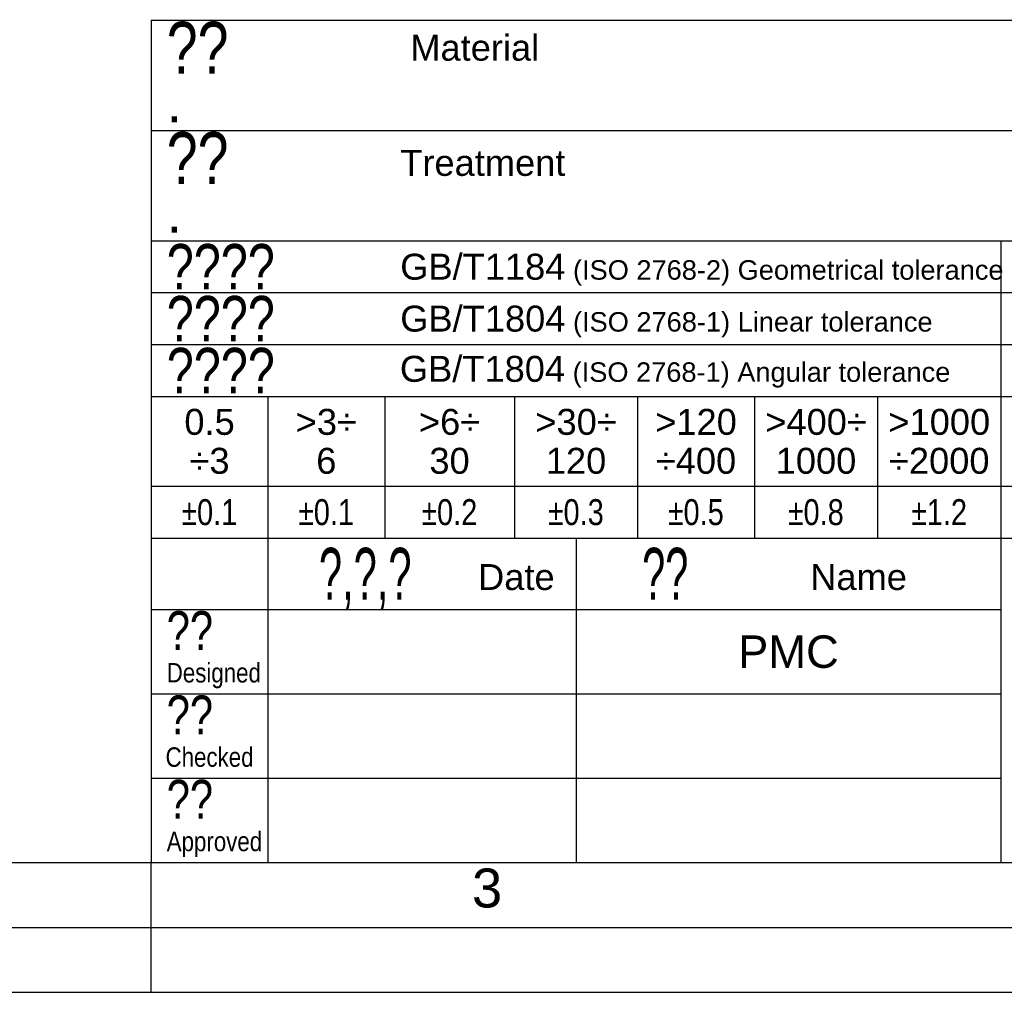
# Model space of a CAD drawing. Header units: millimetres. Extents: x 0 to 420, y 0 to 297.
# Tile 32 of 56: x 225 to 301, y 0 to 75. Entities that reach past the tile are written whole.
import ezdxf

# ---------------------------------------------------------------- set-up
doc = ezdxf.new("R2010")
doc.units = ezdxf.units.MM
doc.header["$LTSCALE"] = 23.1
doc.layers.get('0').update_dxf_attribs({"linetype": 'CONTINUOUS'})
doc.layers.add('DETAIL', color=7, linetype='CONTINUOUS')
doc.styles.add('TEXTSTYLE_1', font='gdt', dxfattribs={"width": 0.8})
doc.styles.add('TEXTSTYLE_10', font='arialn.ttf')
doc.styles.add('TEXTSTYLE_2', font='arial.ttf')
doc.styles.add('TEXTSTYLE_3', font='arial.ttf')
doc.styles.add('TEXTSTYLE_5', font='txt', dxfattribs={"width": 0.8})
doc.styles.add('TEXTSTYLE_6', font='txt', dxfattribs={"width": 0.6})
doc.styles.add('TEXTSTYLE_9', font='arialn.ttf')

msp = doc.modelspace()

# ---------------------------------------------------------------- linework, layer by layer
at = {"color": 2, "linetype": 'CONTINUOUS'}
for p, q in [((235, 74.91189), (410, 74.91189)), ((235, 74.91189), (235, 9.99989)), ((235, 66.41189), (310, 66.41189)), ((235, 57.91189), (410, 57.91189)), ((300.5, 57.91189), (300.5, 9.99989)), ((235, 53.91189), (310, 53.91189)), ((235, 49.91189), (310, 49.91189)), ((235, 45.91189), (341, 45.91189)), ((244, 45.91189), (244, 9.99989)), ((253, 45.91189), (253, 34.99989)), ((263, 45.91189), (263, 34.99989)), ((272.5, 45.91189), (272.5, 34.99989)), ((281.5, 45.91189), (281.5, 34.99989)), ((291, 45.91189), (291, 34.99989)), ((235, 38.99989), (310, 38.99989)), ((235, 34.99989), (410, 34.99989)), ((267.75, 34.99989), (267.75, 9.99989)), ((235, 29.49989), (300.5, 29.49989)), ((235, 22.99989), (300.5, 22.99989)), ((235, 16.49989), (300.5, 16.49989)), ((235, 0), (235, 10)), ((235, 9.99989), (410, 9.99989)), ((20, 5), (415, 5)), ((0, 0), (232.75, 0)), ((237.25, 0), (420, 0))]:
    msp.add_line(p, q, dxfattribs=at)
at = {"color": 7, "linetype": 'CONTINUOUS'}
for p, q in [((25, 10), (410, 10)), ((232.75, 0), (237.25, 0))]:
    msp.add_line(p, q, dxfattribs=at)

# ---------------------------------------------------------------- texts
at = {"color": 2, "linetype": 'CONTINUOUS', "attachment_point": 1, "line_spacing_factor": 0.9}
for s, insert, char_height, width, style in [('GB/T1804\\H1.5; (ISO 2768-1) Angular tolerance', (254.17258, 49.04173), 2, 42.3921933, 'TEXTSTYLE_3'), ('3', (259.729, 9.53753), 3, 2.330855, 'TEXTSTYLE_2')]:
    msp.add_mtext(s, dxfattribs=dict(at, insert=insert, char_height=char_height, width=width, style=style))
at = {"layer": 'DETAIL', "color": 2, "linetype": 'CONTINUOUS', "line_spacing_factor": 0.9}
for s, insert, char_height, width, attachment_point, style in [('??', (236.2, 74.78689), 4, 6.4, 1, 'TEXTSTYLE_5'), (' Material', (254.2, 73.78689), 2, 10.6914498, 1, 'TEXTSTYLE_3'), ('.', (236.2, 70.03689), 3, 1.1598513, 1, 'TEXTSTYLE_2'), ('??', (236.2, 66.28689), 4, 6.4, 1, 'TEXTSTYLE_5'), ('Treatment', (254.2, 64.91189), 2, 12.7137546, 1, 'TEXTSTYLE_3'), ('.', (236.2, 61.53689), 3, 1.1598513, 1, 'TEXTSTYLE_2'), ('????', (236.2, 57.66189), 3.5, 11.2, 1, 'TEXTSTYLE_5'), ('GB/T1184\\H1.5; (ISO 2768-2) Geometrical tolerance', (254.2, 56.91189), 2, 46.4572491, 1, 'TEXTSTYLE_3'), ('????', (236.2, 53.66189), 3.5, 11.2, 1, 'TEXTSTYLE_5'), ('GB/T1804\\H1.5; (ISO 2768-1) Linear tolerance', (254.2, 52.91189), 2, 40.9981413, 1, 'TEXTSTYLE_3'), ('????', (236.2, 49.66189), 3.5, 11.2, 1, 'TEXTSTYLE_5'), ('0.5\\P÷3', (239.5, 44.95589), 2, 3.8810409, 2, 'TEXTSTYLE_3'), ('>3÷\\P6', (248.5, 44.95589), 2, 4.7137546, 2, 'TEXTSTYLE_3'), ('>6÷\\P30', (258, 44.95589), 2, 4.7137546, 2, 'TEXTSTYLE_3'), ('>30÷\\P120', (267.75, 44.95589), 2, 6.267658, 2, 'TEXTSTYLE_3'), ('>120\\P÷400', (277, 44.95589), 2, 6.2899628, 2, 'TEXTSTYLE_3'), ('>400÷\\P1000', (286.25, 44.95589), 2, 7.8215613, 2, 'TEXTSTYLE_3'), ('>1000\\P÷2000', (295.75, 44.95589), 2, 7.8438662, 2, 'TEXTSTYLE_3'), ('{\\Fgdt;`}\\Farial.ttf;0.1', (239.5, 37.99989), 2, 6.2143742, 2, 'TEXTSTYLE_1'), ('{\\Fgdt;`}\\Farial.ttf;0.1', (248.5, 37.99989), 2, 6.2143742, 2, 'TEXTSTYLE_1'), ('{\\Fgdt;`}\\Farial.ttf;0.2', (258, 37.99989), 2, 6.2143742, 2, 'TEXTSTYLE_1'), ('{\\Fgdt;`}\\Farial.ttf;0.3', (267.75, 37.99989), 2, 6.2143742, 2, 'TEXTSTYLE_1'), ('{\\Fgdt;`}\\Farial.ttf;0.5', (277, 37.99989), 2, 6.2143742, 2, 'TEXTSTYLE_1'), ('{\\Fgdt;`}\\Farial.ttf;0.8', (286.25, 37.99989), 2, 6.2143742, 2, 'TEXTSTYLE_1'), ('{\\Fgdt;`}\\Farial.ttf;1.2', (295.75, 37.99989), 2, 6.2143742, 2, 'TEXTSTYLE_1'), ('?,?,?', (251.5, 34.24989), 4, 12, 2, 'TEXTSTYLE_6'), ('??', (274.625, 34.24989), 4, 4.8, 2, 'TEXTSTYLE_6'), ('Date', (260.2, 32.99989), 2, 5.8959108, 1, 'TEXTSTYLE_3'), ('    Name', (282.7, 32.99989), 2, 10.535316, 1, 'TEXTSTYLE_3'), ('??', (236.2, 29.37489), 3, 4.8, 1, 'TEXTSTYLE_5'), ('PMC', (284.125, 27.49989), 2.5, 7.7416357, 2, 'TEXTSTYLE_2'), ('Designed', (236.2, 25.37489), 1.5, 7.2705224, 1, 'TEXTSTYLE_9'), ('??', (236.2, 22.87489), 3, 4.8, 1, 'TEXTSTYLE_5'), ('Checked', (239.5, 18.87489), 1.5, 6.7947761, 2, 'TEXTSTYLE_10'), ('??', (236.2, 16.37489), 3, 4.8, 1, 'TEXTSTYLE_5'), ('Approved', (236.2, 12.37489), 1.5, 7.3656716, 1, 'TEXTSTYLE_10')]:
    msp.add_mtext(s, dxfattribs=dict(at, insert=insert, char_height=char_height, width=width, attachment_point=attachment_point, style=style))

doc.saveas('drawing.dxf')
